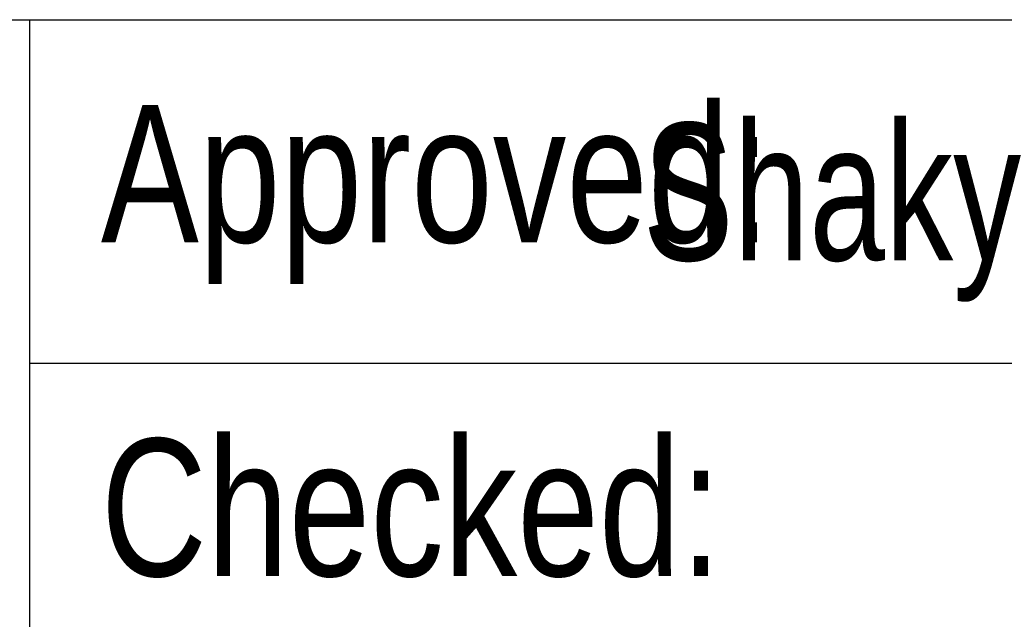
# Model space of a CAD drawing. Header units: millimetres. Extents: x 111 to 239, y 28 to 119.
# Tile 22 of 31: x 207.35 to 213.55, y 35.33 to 39.1. Entities that reach past the tile are written whole.
import ezdxf

# ---------------------------------------------------------------- set-up
doc = ezdxf.new("R2010")
doc.units = ezdxf.units.MM
doc.header["$LTSCALE"] = 16.335
doc.layers.add('04 文字', color=1, linetype='CONTINUOUS')
doc.layers.add('07 图框', color=15, linetype='CONTINUOUS')
doc.styles.add('ST1', font='txt', dxfattribs={"width": 0.8})

msp = doc.modelspace()

# ---------------------------------------------------------------- linework, layer by layer
at = {"layer": '07 图框'}
for p, q in [((197.9149, 39.0991), (236.7949, 39.0991)), ((207.4189, 30.4591), (207.4189, 39.0991)), ((207.4189, 36.9391), (224.6989, 36.9391))]:
    msp.add_line(p, q, dxfattribs=at)

# ---------------------------------------------------------------- texts
at = {"layer": '04 文字', "char_height": 0.864, "attachment_point": 1, "style": 'ST1'}
for s, insert, width in [('0~10  %%P0.05', (201.0622, 38.5619), 6.897795), ('          Shaky', (208.7035, 38.4493), 5.188294)]:
    msp.add_mtext(s, dxfattribs=dict(at, insert=insert, width=width))
at = {"layer": '07 图框', "char_height": 0.864, "width": 4.133007, "attachment_point": 1, "style": 'ST1'}
for s, insert in [('Approved:', (207.8651, 38.5619)), ('Checked:', (207.8651, 36.4628))]:
    msp.add_mtext(s, dxfattribs=dict(at, insert=insert))

doc.saveas('drawing.dxf')
